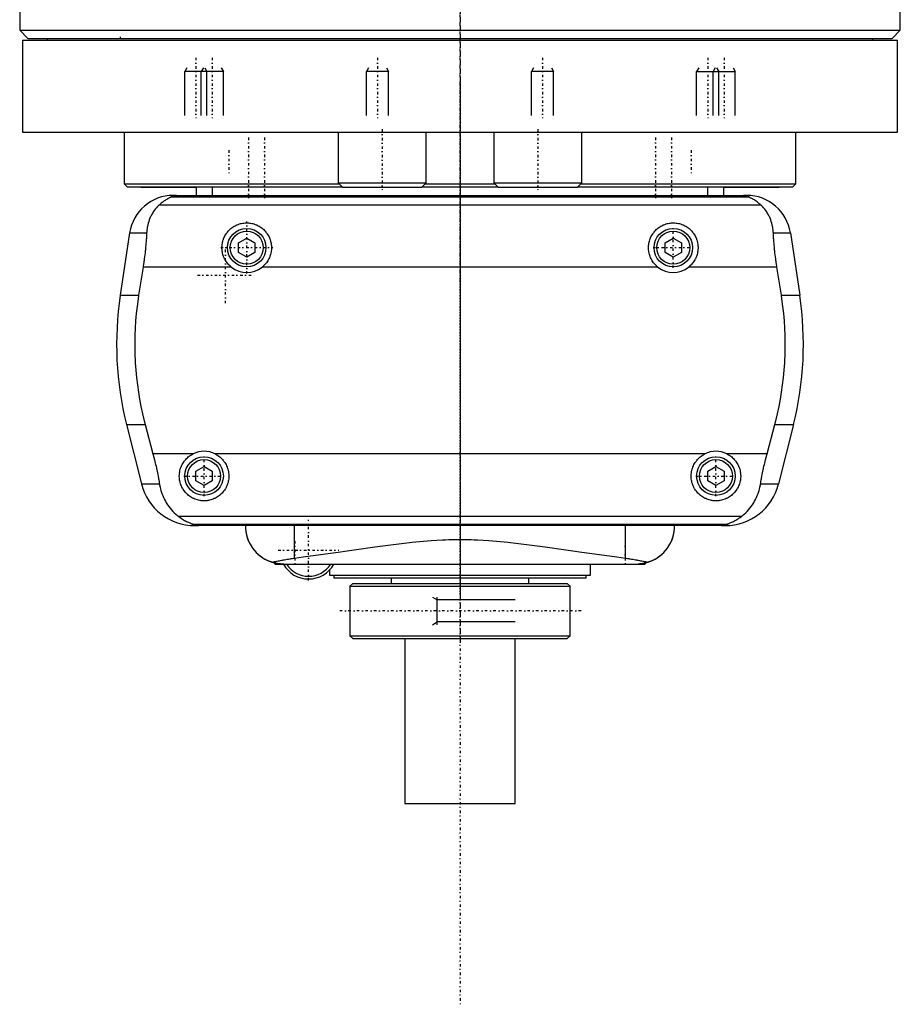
# Model space of a CAD drawing. Extents: x -90 to 90, y -147 to 655.
# Tile 1 of 3: x -80 to 80, y -147 to 32. Entities that reach past the tile are written whole.
import ezdxf

# ---------------------------------------------------------------- set-up
doc = ezdxf.new("R2010")
doc.units = 0
doc.linetypes.add('CENTER', pattern=[1.5, 0.45, -0.5, 0.05, -0.5])
for name, color, linetype in [('AM_0', 7, 'CONTINUOUS'), ('AM_10', 7, 'CONTINUOUS'), ('AM_7', 7, 'CENTER')]:
    doc.layers.add(name, color=color, linetype=linetype)

msp = doc.modelspace()

# ---------------------------------------------------------------- linework, layer by layer
at = {"layer": 'AM_0', "color": 7, "linetype": 'CONTINUOUS'}
for p, q in [((-80, 291.5), (-80, 30)), ((80, 30), (80, 291.5)), ((-80, 30), (-78.5, 28.5)), ((-80, 30), (80, 30)), ((-61.68, 28.5), (-61.68, 28.78)), ((78.5, 28.5), (80, 30)), ((-79.5, 28.2), (-79.5, 11.5)), ((-79.5, 28.2), (79.5, 28.2)), ((-78.5, 28.5), (78.5, 28.5)), ((-75, 28.5), (-75, 28.2)), ((75, 28.2), (75, 28.5)), ((79.5, 11.5), (79.5, 28.2)), ((-79.5, 11.5), (79.5, 11.5)), ((-61, 11.5), (-61, 2.08)), ((-22.16, 11.5), (-22.16, 2.3)), ((-6.16, 2.3), (-6.16, 11.5)), ((6.16, 11.5), (6.16, 2.3)), ((22.16, 2.3), (22.16, 11.5)), ((61, 2.08), (61, 11.5)), ((-61, 2.08), (-60.5, 1.58)), ((-61, 2.08), (-21.94, 2.08)), ((-22.16, 2.3), (-21.36, 1.5)), ((-22.16, 2.3), (-6.16, 2.3)), ((-6.96, 1.5), (-6.16, 2.3)), ((-6.38, 2.08), (6.38, 2.08)), ((6.16, 2.3), (6.96, 1.5)), ((6.16, 2.3), (22.16, 2.3)), ((21.36, 1.5), (22.16, 2.3)), ((21.94, 2.08), (61, 2.08)), ((60.5, 1.58), (61, 2.08)), ((-60.5, 1.58), (-21.44, 1.58)), ((-58, 1.58), (-58, 1.5)), ((-58, 1.5), (-47.95, 1.5)), ((-52.11, 0), (52.11, 0)), ((-47.93, 1.58), (-47.93, 0)), ((-45, 1.58), (-45, 0)), ((-21.36, 1.5), (-6.96, 1.5)), ((-6.88, 1.58), (6.88, 1.58)), ((6.96, 1.5), (21.36, 1.5)), ((21.44, 1.58), (60.5, 1.58)), ((45, 0), (45, 1.58)), ((47.93, 0), (47.93, 1.58)), ((47.95, 1.5), (58, 1.5)), ((58, 1.5), (58, 1.58)), ((-54.6, -1.69), (54.6, -1.69)), ((-52.38, -0.25), (52.38, -0.25)), ((-60.02, -6.81), (-61.72, -18.16)), ((-60.02, -6.81), (-56.93, -6.81)), ((56.93, -6.81), (60.02, -6.81)), ((60.02, -6.81), (61.72, -18.16)), ((-40.25, -8.63), (-38.75, -7.77)), ((-40.25, -10.37), (-40.25, -8.63)), ((-38.75, -7.77), (-37.25, -8.63)), ((-37.25, -8.63), (-37.25, -10.37)), ((37.25, -8.63), (38.75, -7.77)), ((37.25, -10.37), (37.25, -8.63)), ((38.75, -7.77), (40.25, -8.63)), ((40.25, -8.63), (40.25, -10.37)), ((-38.75, -11.23), (-40.25, -10.37)), ((-37.25, -10.37), (-38.75, -11.23)), ((38.75, -11.23), (37.25, -10.37)), ((40.25, -10.37), (38.75, -11.23)), ((-57.58, -13.03), (-58.39, -18.16)), ((-41.54, -13.03), (-57.58, -13.03)), ((35.96, -13.03), (-35.96, -13.03)), ((57.58, -13.03), (41.54, -13.03)), ((58.39, -18.16), (57.58, -13.03)), ((-61.72, -18.16), (-58.39, -18.16)), ((58.39, -18.16), (61.72, -18.16)), ((-60.6, -41.62), (-57.89, -52.43)), ((-60.6, -41.62), (-57.2, -41.62)), ((-57.2, -41.62), (-55.78, -46.97)), ((55.78, -46.97), (57.2, -41.62)), ((57.2, -41.62), (60.6, -41.62)), ((60.6, -41.62), (57.89, -52.43)), ((-48.5, -46.97), (-55.78, -46.97)), ((44.5, -46.97), (-44.5, -46.97)), ((55.78, -46.97), (48.5, -46.97)), ((-48, -50.13), (-46.5, -49.27)), ((-46.5, -49.27), (-45, -50.13)), ((45, -50.13), (46.5, -49.27)), ((46.5, -49.27), (48, -50.13)), ((-48, -51.87), (-48, -50.13)), ((-46.5, -52.73), (-48, -51.87)), ((-45, -51.87), (-46.5, -52.73)), ((-45, -50.13), (-45, -51.87)), ((45, -51.87), (45, -50.13)), ((46.5, -52.73), (45, -51.87)), ((48, -51.87), (46.5, -52.73)), ((48, -50.13), (48, -51.87)), ((-57.89, -52.43), (-54.6, -52.43)), ((54.6, -52.43), (57.89, -52.43)), ((-51.17, -58.31), (51.17, -58.31)), ((-48.57, -59.75), (48.57, -59.75)), ((48.19, -60), (-48.19, -60)), ((-30.04, -65.9), (-30.04, -60)), ((30.04, -65.9), (30.04, -60)), ((-33.85, -66.75), (-33.6, -67)), ((-33.6, -67), (33.6, -67)), ((23.7, -69), (23.7, -67)), ((33.6, -67), (33.85, -66.75)), ((-23.7, -68.07), (-23.7, -69)), ((-23.7, -69), (23.7, -69)), ((-22.9, -69), (-22.9, -69.5)), ((-22.9, -69.5), (22.9, -69.5)), ((-12.5, -69.5), (-12.5, -70.5)), ((12.5, -70.5), (12.5, -69.5)), ((22.9, -69.5), (22.9, -69)), ((-19.5, -70.5), (-20, -71)), ((-20, -71), (-20, -80)), ((-20, -71), (20, -71)), ((-19.5, -70.5), (19.5, -70.5)), ((20, -71), (19.5, -70.5)), ((20, -80), (20, -71)), ((-20, -80), (-19.5, -80.5)), ((-20, -80), (20, -80)), ((-19.5, -80.5), (19.5, -80.5)), ((-10, -80.5), (-10, -110.5)), ((10, -110.5), (10, -80.5)), ((19.5, -80.5), (20, -80)), ((-10, -110.5), (10, -110.5))]:
    msp.add_line(p, q, dxfattribs=at)
for points in [[(-51.49, 0, 0), (-51.5, 0, 0), (-51.51, 0, 0), (-51.52, 0, 0), (-51.52, 0, 0), (-51.53, 0, 0), (-51.53, 0, 0), (-51.54, 0, 0), (-51.55, 0, 0), (-51.56, 0, 0), (-51.57, 0, 0), (-51.57, 0, 0), (-51.58, 0, 0), (-51.59, 0, 0), (-51.6, 0, 0), (-51.6, 0, 0), (-51.61, 0, 0), (-51.62, 0, 0), (-51.63, 0, 0), (-51.63, 0, 0), (-51.64, 0, 0), (-51.65, 0, 0), (-51.65, 0, 0), (-51.66, 0, 0), (-51.67, 0, 0), (-51.67, 0, 0), (-51.68, 0, 0), (-51.68, 0, 0), (-51.69, 0, 0), (-51.7, 0, 0), (-51.7, 0, 0), (-51.71, 0, 0), (-51.72, 0, 0), (-51.72, 0, 0), (-51.73, 0, 0), (-51.73, 0, 0), (-51.74, 0, 0), (-51.75, 0, 0), (-51.76, 0, 0), (-51.76, -0.01, 0), (-51.77, -0.01, 0), (-51.77, -0.01, 0), (-51.78, -0.01, 0), (-51.78, -0.01, 0), (-51.79, -0.01, 0), (-51.8, -0.01, 0), (-51.8, -0.01, 0), (-51.81, -0.01, 0), (-51.81, -0.01, 0), (-51.82, -0.01, 0), (-51.82, -0.01, 0), (-51.84, -0.01, 0), (-51.87, -0.01, 0), (-51.89, -0.01, 0), (-51.91, -0.01, 0), (-51.93, -0.01, 0), (-51.96, -0.02, 0), (-51.99, -0.02, 0), (-52.01, -0.02, 0), (-52.04, -0.02, 0), (-52.05, -0.03, 0), (-52.06, -0.03, 0), (-52.08, -0.03, 0), (-52.1, -0.03, 0), (-52.1, -0.03, 0), (-52.11, -0.03, 0), (-52.13, -0.04, 0), (-52.15, -0.04, 0), (-52.15, -0.04, 0), (-52.16, -0.04, 0), (-52.17, -0.04, 0), (-52.19, -0.04, 0), (-52.23, -0.05, 0), (-52.3, -0.07, 0), (-52.35, -0.08, 0), (-52.39, -0.1, 0), (-52.41, -0.11, 0), (-52.42, -0.12, 0), (-52.43, -0.13, 0), (-52.45, -0.14, 0), (-52.45, -0.16, 0), (-52.45, -0.17, 0), (-52.45, -0.19, 0), (-52.44, -0.2, 0), (-52.44, -0.21, 0), (-52.43, -0.22, 0), (-52.41, -0.23, 0), (-52.39, -0.25, 0), (-52.38, -0.25, 0)], [(52.38, -0.25, 0), (52.39, -0.25, 0), (52.41, -0.23, 0), (52.43, -0.22, 0), (52.44, -0.21, 0), (52.44, -0.2, 0), (52.45, -0.19, 0), (52.45, -0.17, 0), (52.45, -0.16, 0), (52.45, -0.14, 0), (52.43, -0.13, 0), (52.42, -0.12, 0), (52.41, -0.11, 0), (52.39, -0.1, 0), (52.35, -0.08, 0), (52.3, -0.07, 0), (52.23, -0.05, 0), (52.19, -0.04, 0), (52.17, -0.04, 0), (52.16, -0.04, 0), (52.15, -0.04, 0), (52.15, -0.04, 0), (52.13, -0.04, 0), (52.11, -0.03, 0), (52.1, -0.03, 0), (52.1, -0.03, 0), (52.08, -0.03, 0), (52.06, -0.03, 0), (52.05, -0.03, 0), (52.04, -0.02, 0), (52.01, -0.02, 0), (51.99, -0.02, 0), (51.96, -0.02, 0), (51.93, -0.01, 0), (51.91, -0.01, 0), (51.89, -0.01, 0), (51.87, -0.01, 0), (51.84, -0.01, 0), (51.82, -0.01, 0), (51.82, -0.01, 0), (51.81, -0.01, 0), (51.81, -0.01, 0), (51.8, -0.01, 0), (51.8, -0.01, 0), (51.79, -0.01, 0), (51.78, -0.01, 0), (51.78, -0.01, 0), (51.77, -0.01, 0), (51.77, -0.01, 0), (51.76, -0.01, 0), (51.76, 0, 0), (51.75, 0, 0), (51.74, 0, 0), (51.73, 0, 0), (51.73, 0, 0), (51.72, 0, 0), (51.72, 0, 0), (51.71, 0, 0), (51.7, 0, 0), (51.7, 0, 0), (51.69, 0, 0), (51.68, 0, 0), (51.68, 0, 0), (51.67, 0, 0), (51.67, 0, 0), (51.66, 0, 0), (51.65, 0, 0), (51.65, 0, 0), (51.64, 0, 0), (51.63, 0, 0), (51.63, 0, 0), (51.62, 0, 0), (51.61, 0, 0), (51.6, 0, 0), (51.6, 0, 0), (51.59, 0, 0), (51.58, 0, 0), (51.57, 0, 0), (51.57, 0, 0), (51.56, 0, 0), (51.55, 0, 0), (51.54, 0, 0), (51.53, 0, 0), (51.53, 0, 0), (51.52, 0, 0), (51.52, 0, 0), (51.51, 0, 0), (51.5, 0, 0), (51.49, 0, 0)], [(-54.6, -1.69, 0), (-54.72, -1.8, 0), (-54.94, -2.02, 0), (-55.16, -2.25, 0), (-55.26, -2.37, 0), (-55.36, -2.49, 0), (-55.55, -2.74, 0), (-55.73, -3, 0), (-55.9, -3.27, 0), (-56.06, -3.55, 0), (-56.2, -3.83, 0), (-56.27, -3.98, 0), (-56.33, -4.12, 0), (-56.45, -4.42, 0), (-56.55, -4.72, 0), (-56.65, -5.03, 0), (-56.73, -5.34, 0), (-56.8, -5.66, 0), (-56.82, -5.83, 0), (-56.85, -5.99, 0), (-56.89, -6.32, 0), (-56.92, -6.65, 0), (-56.93, -6.81, 0)], [(-52.38, -0.25, 0), (-52.38, -0.25, 0), (-52.38, -0.26, 0), (-52.38, -0.26, 0), (-52.38, -0.26, 0), (-52.38, -0.26, 0), (-52.38, -0.26, 0), (-52.38, -0.27, 0), (-52.38, -0.27, 0), (-52.38, -0.27, 0), (-52.39, -0.27, 0), (-52.39, -0.28, 0), (-52.39, -0.28, 0), (-52.4, -0.28, 0), (-52.41, -0.28, 0), (-52.41, -0.29, 0), (-52.42, -0.29, 0), (-52.43, -0.3, 0), (-52.43, -0.3, 0), (-52.44, -0.3, 0), (-52.45, -0.31, 0), (-52.46, -0.31, 0), (-52.46, -0.31, 0), (-52.47, -0.32, 0), (-52.48, -0.32, 0), (-52.49, -0.33, 0), (-52.5, -0.33, 0), (-52.5, -0.33, 0), (-52.51, -0.34, 0), (-52.53, -0.34, 0), (-52.54, -0.35, 0), (-52.55, -0.35, 0), (-52.57, -0.36, 0), (-52.57, -0.36, 0), (-52.58, -0.37, 0), (-52.6, -0.37, 0), (-52.61, -0.38, 0), (-52.66, -0.4, 0), (-52.76, -0.45, 0), (-52.88, -0.51, 0), (-53, -0.57, 0), (-53.06, -0.6, 0), (-53.13, -0.64, 0), (-53.27, -0.72, 0), (-53.43, -0.81, 0), (-53.59, -0.91, 0), (-53.76, -1.02, 0), (-53.94, -1.15, 0), (-54.03, -1.21, 0), (-54.12, -1.29, 0), (-54.31, -1.44, 0), (-54.5, -1.6, 0), (-54.6, -1.69, 0)], [(54.6, -1.69, 0), (54.51, -1.61, 0), (54.32, -1.45, 0), (54.14, -1.31, 0), (54.06, -1.24, 0), (53.97, -1.17, 0), (53.8, -1.05, 0), (53.63, -0.94, 0), (53.48, -0.84, 0), (53.33, -0.75, 0), (53.18, -0.67, 0), (53.12, -0.63, 0), (53.05, -0.59, 0), (52.93, -0.53, 0), (52.81, -0.48, 0), (52.7, -0.42, 0), (52.64, -0.4, 0), (52.63, -0.39, 0), (52.61, -0.38, 0), (52.6, -0.38, 0), (52.6, -0.37, 0), (52.58, -0.37, 0), (52.57, -0.36, 0), (52.55, -0.35, 0), (52.54, -0.35, 0), (52.52, -0.34, 0), (52.52, -0.34, 0), (52.51, -0.33, 0), (52.5, -0.33, 0), (52.48, -0.32, 0), (52.48, -0.32, 0), (52.47, -0.32, 0), (52.46, -0.31, 0), (52.45, -0.31, 0), (52.44, -0.3, 0), (52.44, -0.3, 0), (52.43, -0.3, 0), (52.42, -0.29, 0), (52.41, -0.29, 0), (52.4, -0.28, 0), (52.4, -0.28, 0), (52.39, -0.28, 0), (52.39, -0.28, 0), (52.39, -0.27, 0), (52.38, -0.27, 0), (52.38, -0.27, 0), (52.38, -0.26, 0), (52.38, -0.26, 0), (52.38, -0.26, 0), (52.38, -0.26, 0), (52.38, -0.26, 0), (52.38, -0.25, 0), (52.38, -0.25, 0)], [(56.93, -6.81, 0), (56.92, -6.65, 0), (56.89, -6.32, 0), (56.85, -5.99, 0), (56.82, -5.83, 0), (56.8, -5.66, 0), (56.73, -5.34, 0), (56.65, -5.03, 0), (56.55, -4.72, 0), (56.45, -4.42, 0), (56.33, -4.12, 0), (56.27, -3.97, 0), (56.2, -3.83, 0), (56.06, -3.55, 0), (55.9, -3.27, 0), (55.73, -3, 0), (55.55, -2.74, 0), (55.36, -2.49, 0), (55.26, -2.37, 0), (55.16, -2.25, 0), (54.94, -2.02, 0), (54.72, -1.8, 0), (54.6, -1.69, 0)], [(-41.54, -13.03, 0), (-41.62, -12.97, 0), (-41.77, -12.83, 0), (-41.92, -12.69, 0), (-41.99, -12.62, 0), (-42.06, -12.55, 0), (-42.2, -12.39, 0), (-42.33, -12.23, 0), (-42.45, -12.06, 0), (-42.57, -11.89, 0), (-42.67, -11.7, 0), (-42.72, -11.61, 0), (-42.77, -11.52, 0), (-42.86, -11.32, 0), (-42.95, -11.13, 0), (-43.02, -10.93, 0), (-43.08, -10.73, 0), (-43.13, -10.52, 0), (-43.15, -10.42, 0), (-43.18, -10.32, 0), (-43.21, -10.11, 0), (-43.23, -9.91, 0), (-43.24, -9.81, 0), (-43.25, -9.71, 0), (-43.25, -9.51, 0), (-43.25, -9.31, 0), (-43.24, -9.21, 0), (-43.23, -9.11, 0), (-43.21, -8.91, 0), (-43.18, -8.7, 0), (-43.14, -8.5, 0), (-43.09, -8.3, 0), (-43.03, -8.1, 0), (-42.99, -8.01, 0), (-42.96, -7.91, 0), (-42.88, -7.72, 0), (-42.8, -7.53, 0), (-42.7, -7.34, 0), (-42.6, -7.17, 0), (-42.49, -6.99, 0), (-42.43, -6.91, 0), (-42.37, -6.83, 0), (-42.25, -6.67, 0), (-42.12, -6.52, 0), (-41.98, -6.37, 0), (-41.84, -6.23, 0), (-41.7, -6.1, 0), (-41.62, -6.03, 0), (-41.54, -5.97, 0), (-41.38, -5.85, 0), (-41.21, -5.73, 0), (-41.03, -5.62, 0), (-40.85, -5.52, 0), (-40.67, -5.43, 0), (-40.57, -5.38, 0), (-40.47, -5.34, 0), (-40.28, -5.27, 0), (-40.08, -5.2, 0), (-39.87, -5.14, 0), (-39.67, -5.1, 0), (-39.46, -5.06, 0), (-39.36, -5.04, 0), (-39.26, -5.03, 0), (-39.05, -5.01, 0), (-38.85, -5, 0), (-38.75, -5, 0), (-38.65, -5, 0), (-38.45, -5.01, 0), (-38.24, -5.03, 0), (-38.14, -5.04, 0), (-38.04, -5.06, 0), (-37.83, -5.1, 0), (-37.63, -5.14, 0), (-37.42, -5.2, 0), (-37.22, -5.27, 0), (-37.03, -5.34, 0), (-36.93, -5.38, 0), (-36.83, -5.43, 0), (-36.65, -5.52, 0), (-36.47, -5.62, 0), (-36.29, -5.73, 0), (-36.12, -5.85, 0), (-35.96, -5.97, 0), (-35.88, -6.03, 0), (-35.8, -6.1, 0), (-35.66, -6.23, 0), (-35.52, -6.37, 0), (-35.38, -6.52, 0), (-35.25, -6.67, 0), (-35.13, -6.83, 0), (-35.07, -6.91, 0), (-35.01, -6.99, 0), (-34.9, -7.17, 0), (-34.8, -7.34, 0), (-34.7, -7.53, 0), (-34.62, -7.72, 0), (-34.54, -7.91, 0), (-34.51, -8.01, 0), (-34.47, -8.1, 0), (-34.41, -8.3, 0), (-34.36, -8.5, 0), (-34.32, -8.7, 0), (-34.29, -8.91, 0), (-34.27, -9.11, 0), (-34.26, -9.21, 0), (-34.25, -9.31, 0), (-34.25, -9.51, 0), (-34.25, -9.71, 0), (-34.26, -9.81, 0), (-34.27, -9.91, 0), (-34.29, -10.11, 0), (-34.32, -10.32, 0), (-34.35, -10.42, 0), (-34.37, -10.52, 0), (-34.42, -10.73, 0), (-34.48, -10.93, 0), (-34.55, -11.13, 0), (-34.64, -11.32, 0), (-34.73, -11.52, 0), (-34.78, -11.61, 0), (-34.83, -11.7, 0), (-34.93, -11.89, 0), (-35.05, -12.06, 0), (-35.17, -12.23, 0), (-35.3, -12.39, 0), (-35.44, -12.55, 0), (-35.51, -12.62, 0), (-35.58, -12.69, 0), (-35.73, -12.83, 0), (-35.88, -12.97, 0), (-35.96, -13.03, 0)], [(35.96, -13.03, 0), (35.88, -12.97, 0), (35.73, -12.83, 0), (35.58, -12.69, 0), (35.51, -12.62, 0), (35.44, -12.55, 0), (35.3, -12.39, 0), (35.17, -12.23, 0), (35.05, -12.06, 0), (34.93, -11.89, 0), (34.83, -11.7, 0), (34.78, -11.61, 0), (34.73, -11.52, 0), (34.64, -11.32, 0), (34.55, -11.13, 0), (34.48, -10.93, 0), (34.42, -10.73, 0), (34.37, -10.52, 0), (34.35, -10.42, 0), (34.32, -10.32, 0), (34.29, -10.11, 0), (34.27, -9.91, 0), (34.26, -9.81, 0), (34.25, -9.71, 0), (34.25, -9.51, 0), (34.25, -9.31, 0), (34.26, -9.21, 0), (34.27, -9.11, 0), (34.29, -8.91, 0), (34.32, -8.7, 0), (34.36, -8.5, 0), (34.41, -8.3, 0), (34.47, -8.1, 0), (34.51, -8.01, 0), (34.54, -7.91, 0), (34.62, -7.72, 0), (34.7, -7.53, 0), (34.8, -7.34, 0), (34.9, -7.17, 0), (35.01, -6.99, 0), (35.07, -6.91, 0), (35.13, -6.83, 0), (35.25, -6.67, 0), (35.38, -6.52, 0), (35.52, -6.37, 0), (35.66, -6.23, 0), (35.8, -6.1, 0), (35.88, -6.03, 0), (35.96, -5.97, 0), (36.12, -5.85, 0), (36.29, -5.73, 0), (36.47, -5.62, 0), (36.65, -5.52, 0), (36.83, -5.43, 0), (36.93, -5.38, 0), (37.03, -5.34, 0), (37.22, -5.27, 0), (37.42, -5.2, 0), (37.63, -5.14, 0), (37.83, -5.1, 0), (38.04, -5.06, 0), (38.14, -5.04, 0), (38.24, -5.03, 0), (38.45, -5.01, 0), (38.65, -5, 0), (38.75, -5, 0), (38.85, -5, 0), (39.05, -5.01, 0), (39.26, -5.03, 0), (39.36, -5.04, 0), (39.46, -5.06, 0), (39.67, -5.1, 0), (39.87, -5.14, 0), (40.08, -5.2, 0), (40.28, -5.27, 0), (40.47, -5.34, 0), (40.57, -5.38, 0), (40.67, -5.43, 0), (40.85, -5.52, 0), (41.03, -5.62, 0), (41.21, -5.73, 0), (41.38, -5.85, 0), (41.54, -5.97, 0), (41.62, -6.03, 0), (41.7, -6.1, 0), (41.84, -6.23, 0), (41.98, -6.37, 0), (42.12, -6.52, 0), (42.25, -6.67, 0), (42.37, -6.83, 0), (42.43, -6.91, 0), (42.49, -6.99, 0), (42.6, -7.17, 0), (42.7, -7.34, 0), (42.8, -7.53, 0), (42.88, -7.72, 0), (42.96, -7.91, 0), (42.99, -8.01, 0), (43.03, -8.1, 0), (43.09, -8.3, 0), (43.14, -8.5, 0), (43.18, -8.7, 0), (43.21, -8.91, 0), (43.23, -9.11, 0), (43.24, -9.21, 0), (43.25, -9.31, 0), (43.25, -9.51, 0), (43.25, -9.71, 0), (43.24, -9.81, 0), (43.23, -9.91, 0), (43.21, -10.11, 0), (43.18, -10.32, 0), (43.15, -10.42, 0), (43.13, -10.52, 0), (43.08, -10.73, 0), (43.02, -10.93, 0), (42.95, -11.13, 0), (42.86, -11.32, 0), (42.77, -11.52, 0), (42.72, -11.61, 0), (42.67, -11.7, 0), (42.57, -11.89, 0), (42.45, -12.06, 0), (42.33, -12.23, 0), (42.2, -12.39, 0), (42.06, -12.55, 0), (41.99, -12.62, 0), (41.92, -12.69, 0), (41.77, -12.83, 0), (41.62, -12.97, 0), (41.54, -13.03, 0)], [(-56.93, -6.81, 0), (-56.94, -6.99, 0), (-56.96, -7.33, 0), (-56.98, -7.68, 0), (-56.99, -7.85, 0), (-57, -8.03, 0), (-57.03, -8.37, 0), (-57.06, -8.72, 0), (-57.09, -9.07, 0), (-57.12, -9.42, 0), (-57.15, -9.77, 0), (-57.17, -9.94, 0), (-57.19, -10.12, 0), (-57.23, -10.46, 0), (-57.27, -10.81, 0), (-57.31, -11.15, 0), (-57.36, -11.5, 0), (-57.4, -11.84, 0), (-57.43, -12.01, 0), (-57.45, -12.18, 0), (-57.5, -12.52, 0), (-57.55, -12.86, 0), (-57.58, -13.03, 0)], [(57.58, -13.03, 0), (57.55, -12.86, 0), (57.5, -12.52, 0), (57.45, -12.18, 0), (57.43, -12.01, 0), (57.4, -11.84, 0), (57.36, -11.5, 0), (57.31, -11.15, 0), (57.27, -10.81, 0), (57.23, -10.46, 0), (57.19, -10.12, 0), (57.17, -9.94, 0), (57.15, -9.77, 0), (57.12, -9.42, 0), (57.09, -9.07, 0), (57.06, -8.72, 0), (57.03, -8.37, 0), (57, -8.03, 0), (56.99, -7.85, 0), (56.98, -7.68, 0), (56.96, -7.33, 0), (56.94, -6.99, 0), (56.93, -6.81, 0)], [(-58.39, -18.16, 0), (-58.5, -18.82, 0), (-58.67, -20.16, 0), (-58.82, -21.48, 0), (-58.88, -22.14, 0), (-58.94, -22.8, 0), (-59.02, -24.1, 0), (-59.07, -25.38, 0), (-59.09, -26.64, 0), (-59.09, -27.88, 0), (-59.06, -29.15, 0), (-59.03, -29.79, 0), (-58.99, -30.44, 0), (-58.9, -31.75, 0), (-58.78, -33.07, 0), (-58.62, -34.4, 0), (-58.43, -35.73, 0), (-58.21, -37.05, 0), (-58.09, -37.72, 0), (-57.96, -38.38, 0), (-57.68, -39.69, 0), (-57.37, -40.98, 0), (-57.2, -41.62, 0)], [(57.2, -41.62, 0), (57.37, -40.98, 0), (57.68, -39.69, 0), (57.96, -38.38, 0), (58.09, -37.72, 0), (58.21, -37.05, 0), (58.43, -35.73, 0), (58.62, -34.4, 0), (58.78, -33.07, 0), (58.9, -31.75, 0), (58.99, -30.44, 0), (59.03, -29.79, 0), (59.06, -29.15, 0), (59.09, -27.88, 0), (59.09, -26.64, 0), (59.07, -25.38, 0), (59.02, -24.1, 0), (58.94, -22.8, 0), (58.88, -22.14, 0), (58.82, -21.48, 0), (58.67, -20.16, 0), (58.5, -18.82, 0), (58.39, -18.16, 0)], [(-55.78, -46.97, 0), (-55.74, -47.12, 0), (-55.66, -47.42, 0), (-55.58, -47.73, 0), (-55.55, -47.88, 0), (-55.51, -48.03, 0), (-55.44, -48.33, 0), (-55.37, -48.63, 0), (-55.3, -48.92, 0), (-55.23, -49.22, 0), (-55.16, -49.52, 0), (-55.13, -49.68, 0), (-55.1, -49.83, 0), (-55.03, -50.13, 0), (-54.97, -50.44, 0), (-54.91, -50.74, 0), (-54.85, -51.05, 0), (-54.79, -51.35, 0), (-54.76, -51.51, 0), (-54.73, -51.66, 0), (-54.68, -51.97, 0), (-54.63, -52.27, 0), (-54.6, -52.43, 0)], [(-44.5, -46.97, 0), (-44.4, -47.02, 0), (-44.2, -47.13, 0), (-44, -47.26, 0), (-43.91, -47.32, 0), (-43.82, -47.39, 0), (-43.64, -47.53, 0), (-43.47, -47.67, 0), (-43.31, -47.82, 0), (-43.16, -47.98, 0), (-43.02, -48.15, 0), (-42.95, -48.24, 0), (-42.88, -48.33, 0), (-42.75, -48.52, 0), (-42.63, -48.71, 0), (-42.51, -48.91, 0), (-42.41, -49.12, 0), (-42.32, -49.33, 0), (-42.28, -49.44, 0), (-42.24, -49.55, 0), (-42.17, -49.76, 0), (-42.12, -49.99, 0), (-42.09, -50.1, 0), (-42.07, -50.21, 0), (-42.04, -50.43, 0), (-42.01, -50.65, 0), (-42.01, -50.76, 0), (-42, -50.87, 0), (-42, -51.08, 0), (-42.01, -51.3, 0), (-42.03, -51.51, 0), (-42.06, -51.73, 0), (-42.1, -51.95, 0), (-42.13, -52.06, 0), (-42.15, -52.17, 0), (-42.22, -52.38, 0), (-42.29, -52.59, 0), (-42.38, -52.8, 0), (-42.47, -53, 0), (-42.57, -53.2, 0), (-42.63, -53.29, 0), (-42.69, -53.39, 0), (-42.81, -53.57, 0), (-42.94, -53.75, 0), (-43.07, -53.92, 0), (-43.22, -54.08, 0), (-43.37, -54.23, 0), (-43.44, -54.3, 0), (-43.52, -54.37, 0), (-43.69, -54.51, 0), (-43.86, -54.65, 0), (-44.05, -54.77, 0), (-44.24, -54.89, 0), (-44.43, -55, 0), (-44.54, -55.05, 0), (-44.64, -55.1, 0), (-44.85, -55.19, 0), (-45.06, -55.26, 0), (-45.28, -55.33, 0), (-45.5, -55.39, 0), (-45.72, -55.43, 0), (-45.84, -55.45, 0), (-45.95, -55.47, 0), (-46.17, -55.49, 0), (-46.39, -55.5, 0), (-46.5, -55.5, 0), (-46.61, -55.5, 0), (-46.83, -55.49, 0), (-47.05, -55.47, 0), (-47.16, -55.45, 0), (-47.28, -55.43, 0), (-47.5, -55.39, 0), (-47.72, -55.33, 0), (-47.94, -55.26, 0), (-48.15, -55.19, 0), (-48.36, -55.1, 0), (-48.46, -55.05, 0), (-48.57, -55, 0), (-48.76, -54.89, 0), (-48.95, -54.77, 0), (-49.14, -54.65, 0), (-49.31, -54.51, 0), (-49.48, -54.37, 0), (-49.56, -54.3, 0), (-49.63, -54.23, 0), (-49.78, -54.08, 0), (-49.93, -53.92, 0), (-50.06, -53.75, 0), (-50.19, -53.57, 0), (-50.31, -53.39, 0), (-50.37, -53.29, 0), (-50.43, -53.2, 0), (-50.53, -53, 0), (-50.62, -52.8, 0), (-50.71, -52.59, 0), (-50.78, -52.38, 0), (-50.85, -52.17, 0), (-50.87, -52.06, 0), (-50.9, -51.95, 0), (-50.94, -51.73, 0), (-50.97, -51.51, 0), (-50.99, -51.3, 0), (-51, -51.08, 0), (-51, -50.87, 0), (-50.99, -50.76, 0), (-50.99, -50.65, 0), (-50.96, -50.43, 0), (-50.93, -50.21, 0), (-50.91, -50.1, 0), (-50.88, -49.99, 0), (-50.83, -49.76, 0), (-50.76, -49.55, 0), (-50.72, -49.44, 0), (-50.68, -49.33, 0), (-50.59, -49.12, 0), (-50.49, -48.91, 0), (-50.37, -48.71, 0), (-50.25, -48.52, 0), (-50.12, -48.33, 0), (-50.05, -48.24, 0), (-49.98, -48.15, 0), (-49.84, -47.98, 0), (-49.69, -47.82, 0), (-49.53, -47.67, 0), (-49.36, -47.53, 0), (-49.18, -47.39, 0), (-49.09, -47.32, 0), (-49, -47.26, 0), (-48.8, -47.13, 0), (-48.6, -47.02, 0), (-48.5, -46.97, 0)], [(48.5, -46.97, 0), (48.6, -47.02, 0), (48.8, -47.13, 0), (49, -47.26, 0), (49.09, -47.32, 0), (49.18, -47.39, 0), (49.36, -47.53, 0), (49.53, -47.67, 0), (49.69, -47.82, 0), (49.84, -47.98, 0), (49.98, -48.15, 0), (50.05, -48.24, 0), (50.12, -48.33, 0), (50.25, -48.52, 0), (50.37, -48.71, 0), (50.49, -48.91, 0), (50.59, -49.12, 0), (50.68, -49.33, 0), (50.72, -49.44, 0), (50.76, -49.55, 0), (50.83, -49.76, 0), (50.88, -49.99, 0), (50.91, -50.1, 0), (50.93, -50.21, 0), (50.96, -50.43, 0), (50.99, -50.65, 0), (50.99, -50.76, 0), (51, -50.87, 0), (51, -51.08, 0), (50.99, -51.3, 0), (50.97, -51.51, 0), (50.94, -51.73, 0), (50.9, -51.95, 0), (50.87, -52.06, 0), (50.85, -52.17, 0), (50.78, -52.38, 0), (50.71, -52.59, 0), (50.62, -52.8, 0), (50.53, -53, 0), (50.43, -53.2, 0), (50.37, -53.29, 0), (50.31, -53.39, 0), (50.19, -53.57, 0), (50.06, -53.75, 0), (49.93, -53.92, 0), (49.78, -54.08, 0), (49.63, -54.23, 0), (49.56, -54.3, 0), (49.48, -54.37, 0), (49.31, -54.51, 0), (49.14, -54.65, 0), (48.95, -54.77, 0), (48.76, -54.89, 0), (48.57, -55, 0), (48.46, -55.05, 0), (48.36, -55.1, 0), (48.15, -55.19, 0), (47.94, -55.26, 0), (47.72, -55.33, 0), (47.5, -55.39, 0), (47.28, -55.43, 0), (47.16, -55.45, 0), (47.05, -55.47, 0), (46.83, -55.49, 0), (46.61, -55.5, 0), (46.5, -55.5, 0), (46.39, -55.5, 0), (46.17, -55.49, 0), (45.95, -55.47, 0), (45.84, -55.45, 0), (45.72, -55.43, 0), (45.5, -55.39, 0), (45.28, -55.33, 0), (45.06, -55.26, 0), (44.85, -55.19, 0), (44.64, -55.1, 0), (44.54, -55.05, 0), (44.43, -55, 0), (44.24, -54.89, 0), (44.05, -54.77, 0), (43.86, -54.65, 0), (43.69, -54.51, 0), (43.52, -54.37, 0), (43.44, -54.3, 0), (43.37, -54.23, 0), (43.22, -54.08, 0), (43.07, -53.92, 0), (42.94, -53.75, 0), (42.81, -53.57, 0), (42.69, -53.39, 0), (42.63, -53.29, 0), (42.57, -53.2, 0), (42.47, -53, 0), (42.38, -52.8, 0), (42.29, -52.59, 0), (42.22, -52.38, 0), (42.15, -52.17, 0), (42.13, -52.06, 0), (42.1, -51.95, 0), (42.06, -51.73, 0), (42.03, -51.51, 0), (42.01, -51.3, 0), (42, -51.08, 0), (42, -50.87, 0), (42.01, -50.76, 0), (42.01, -50.65, 0), (42.04, -50.43, 0), (42.07, -50.21, 0), (42.09, -50.1, 0), (42.12, -49.99, 0), (42.17, -49.76, 0), (42.24, -49.55, 0), (42.28, -49.44, 0), (42.32, -49.33, 0), (42.41, -49.12, 0), (42.51, -48.91, 0), (42.63, -48.71, 0), (42.75, -48.52, 0), (42.88, -48.33, 0), (42.95, -48.24, 0), (43.02, -48.15, 0), (43.16, -47.98, 0), (43.31, -47.82, 0), (43.47, -47.67, 0), (43.64, -47.53, 0), (43.82, -47.39, 0), (43.91, -47.32, 0), (44, -47.26, 0), (44.2, -47.13, 0), (44.4, -47.02, 0), (44.5, -46.97, 0)], [(54.6, -52.43, 0), (54.63, -52.27, 0), (54.68, -51.97, 0), (54.73, -51.66, 0), (54.76, -51.51, 0), (54.79, -51.35, 0), (54.85, -51.05, 0), (54.91, -50.74, 0), (54.97, -50.44, 0), (55.03, -50.13, 0), (55.1, -49.83, 0), (55.13, -49.68, 0), (55.16, -49.52, 0), (55.23, -49.22, 0), (55.3, -48.92, 0), (55.37, -48.63, 0), (55.44, -48.33, 0), (55.51, -48.03, 0), (55.55, -47.88, 0), (55.58, -47.73, 0), (55.66, -47.42, 0), (55.74, -47.12, 0), (55.78, -46.97, 0)], [(-54.6, -52.43, 0), (-54.57, -52.62, 0), (-54.49, -53.02, 0), (-54.39, -53.4, 0), (-54.34, -53.6, 0), (-54.28, -53.78, 0), (-54.16, -54.16, 0), (-54.02, -54.53, 0), (-53.87, -54.89, 0), (-53.71, -55.24, 0), (-53.53, -55.58, 0), (-53.43, -55.75, 0), (-53.34, -55.91, 0), (-53.13, -56.24, 0), (-52.91, -56.55, 0), (-52.68, -56.85, 0), (-52.44, -57.14, 0), (-52.18, -57.42, 0), (-52.04, -57.56, 0), (-51.91, -57.69, 0), (-51.62, -57.95, 0), (-51.33, -58.19, 0), (-51.17, -58.31, 0)], [(51.17, -58.31, 0), (51.33, -58.19, 0), (51.62, -57.95, 0), (51.91, -57.69, 0), (52.04, -57.56, 0), (52.18, -57.42, 0), (52.44, -57.14, 0), (52.68, -56.85, 0), (52.91, -56.55, 0), (53.13, -56.24, 0), (53.34, -55.91, 0), (53.44, -55.75, 0), (53.53, -55.58, 0), (53.71, -55.24, 0), (53.87, -54.88, 0), (54.02, -54.53, 0), (54.16, -54.16, 0), (54.28, -53.78, 0), (54.34, -53.6, 0), (54.39, -53.4, 0), (54.49, -53.02, 0), (54.57, -52.62, 0), (54.6, -52.43, 0)], [(-51.17, -58.31, 0), (-51.06, -58.39, 0), (-50.84, -58.55, 0), (-50.63, -58.69, 0), (-50.53, -58.76, 0), (-50.43, -58.83, 0), (-50.23, -58.95, 0), (-50.04, -59.06, 0), (-49.85, -59.16, 0), (-49.68, -59.25, 0), (-49.52, -59.33, 0), (-49.44, -59.37, 0), (-49.36, -59.4, 0), (-49.22, -59.46, 0), (-49.09, -59.52, 0), (-48.96, -59.57, 0), (-48.89, -59.6, 0), (-48.88, -59.61, 0), (-48.86, -59.61, 0), (-48.85, -59.62, 0), (-48.84, -59.62, 0), (-48.82, -59.63, 0), (-48.8, -59.64, 0), (-48.78, -59.64, 0), (-48.77, -59.65, 0), (-48.75, -59.66, 0), (-48.74, -59.66, 0), (-48.73, -59.66, 0), (-48.72, -59.67, 0), (-48.7, -59.67, 0), (-48.7, -59.68, 0), (-48.69, -59.68, 0), (-48.68, -59.69, 0), (-48.66, -59.69, 0), (-48.66, -59.69, 0), (-48.65, -59.7, 0), (-48.64, -59.7, 0), (-48.63, -59.71, 0), (-48.62, -59.71, 0), (-48.61, -59.71, 0), (-48.6, -59.72, 0), (-48.59, -59.72, 0), (-48.59, -59.72, 0), (-48.58, -59.73, 0), (-48.58, -59.73, 0), (-48.57, -59.73, 0), (-48.57, -59.74, 0), (-48.57, -59.74, 0), (-48.57, -59.74, 0), (-48.57, -59.74, 0), (-48.57, -59.74, 0), (-48.57, -59.75, 0), (-48.57, -59.75, 0)], [(48.57, -59.75, 0), (48.57, -59.75, 0), (48.57, -59.74, 0), (48.57, -59.74, 0), (48.57, -59.74, 0), (48.57, -59.74, 0), (48.57, -59.74, 0), (48.57, -59.73, 0), (48.58, -59.73, 0), (48.58, -59.73, 0), (48.59, -59.72, 0), (48.59, -59.72, 0), (48.6, -59.72, 0), (48.61, -59.71, 0), (48.62, -59.71, 0), (48.63, -59.71, 0), (48.64, -59.7, 0), (48.65, -59.7, 0), (48.66, -59.69, 0), (48.66, -59.69, 0), (48.68, -59.68, 0), (48.69, -59.68, 0), (48.7, -59.68, 0), (48.71, -59.67, 0), (48.72, -59.67, 0), (48.74, -59.66, 0), (48.74, -59.66, 0), (48.75, -59.65, 0), (48.77, -59.65, 0), (48.79, -59.64, 0), (48.8, -59.63, 0), (48.82, -59.63, 0), (48.84, -59.62, 0), (48.85, -59.62, 0), (48.86, -59.61, 0), (48.88, -59.6, 0), (48.9, -59.6, 0), (48.97, -59.57, 0), (49.1, -59.52, 0), (49.23, -59.46, 0), (49.38, -59.39, 0), (49.46, -59.36, 0), (49.54, -59.32, 0), (49.71, -59.23, 0), (49.9, -59.14, 0), (50.09, -59.03, 0), (50.28, -58.92, 0), (50.48, -58.79, 0), (50.58, -58.73, 0), (50.68, -58.66, 0), (50.88, -58.53, 0), (51.07, -58.38, 0), (51.17, -58.31, 0)], [(-48.57, -59.75, 0), (-48.58, -59.75, 0), (-48.6, -59.77, 0), (-48.62, -59.78, 0), (-48.62, -59.79, 0), (-48.63, -59.8, 0), (-48.63, -59.81, 0), (-48.63, -59.83, 0), (-48.63, -59.84, 0), (-48.62, -59.86, 0), (-48.6, -59.87, 0), (-48.58, -59.88, 0), (-48.57, -59.89, 0), (-48.54, -59.9, 0), (-48.49, -59.92, 0), (-48.43, -59.93, 0), (-48.35, -59.95, 0), (-48.3, -59.96, 0), (-48.28, -59.96, 0), (-48.27, -59.96, 0), (-48.26, -59.96, 0), (-48.25, -59.96, 0), (-48.23, -59.97, 0), (-48.21, -59.97, 0), (-48.2, -59.97, 0), (-48.19, -59.97, 0), (-48.16, -59.97, 0), (-48.14, -59.98, 0), (-48.13, -59.98, 0), (-48.11, -59.98, 0), (-48.09, -59.98, 0), (-48.06, -59.98, 0), (-48.03, -59.98, 0), (-48, -59.99, 0), (-47.97, -59.99, 0), (-47.95, -59.99, 0), (-47.93, -59.99, 0), (-47.91, -59.99, 0), (-47.9, -59.99, 0), (-47.9, -59.99, 0), (-47.89, -59.99, 0), (-47.89, -59.99, 0), (-47.88, -59.99, 0), (-47.88, -59.99, 0), (-47.87, -59.99, 0), (-47.86, -59.99, 0), (-47.86, -59.99, 0), (-47.85, -59.99, 0), (-47.85, -59.99, 0), (-47.84, -59.99, 0), (-47.83, -59.99, 0), (-47.83, -59.99, 0), (-47.82, -60, 0), (-47.81, -60, 0), (-47.81, -60, 0), (-47.81, -60, 0), (-47.8, -60, 0), (-47.79, -60, 0), (-47.78, -60, 0), (-47.78, -60, 0), (-47.77, -60, 0), (-47.76, -60, 0), (-47.76, -60, 0), (-47.75, -60, 0), (-47.74, -60, 0), (-47.73, -60, 0), (-47.73, -60, 0), (-47.72, -60, 0), (-47.71, -60, 0), (-47.71, -60, 0), (-47.7, -60, 0), (-47.69, -60, 0), (-47.69, -60, 0), (-47.68, -60, 0), (-47.67, -60, 0), (-47.67, -60, 0), (-47.66, -60, 0), (-47.66, -60, 0), (-47.65, -60, 0), (-47.64, -60, 0), (-47.63, -60, 0), (-47.62, -60, 0), (-47.61, -60, 0), (-47.61, -60, 0), (-47.6, -60, 0), (-47.59, -60, 0), (-47.58, -60, 0), (-47.57, -60, 0), (-47.57, -60, 0), (-47.56, -60, 0), (-47.55, -60, 0), (-47.55, -60, 0), (-47.54, -60, 0), (-47.53, -60, 0), (-47.52, -60, 0)], [(-39, -60, 0), (-39, -60.21, 0), (-38.97, -60.64, 0), (-38.92, -61.08, 0), (-38.88, -61.3, 0), (-38.83, -61.52, 0), (-38.72, -61.96, 0), (-38.58, -62.4, 0), (-38.4, -62.83, 0), (-38.2, -63.25, 0), (-37.96, -63.67, 0), (-37.83, -63.87, 0), (-37.7, -64.07, 0), (-37.4, -64.46, 0), (-37.07, -64.83, 0), (-36.71, -65.18, 0), (-36.32, -65.51, 0), (-35.91, -65.81, 0), (-35.69, -65.95, 0), (-35.46, -66.08, 0), (-34.99, -66.33, 0), (-34.48, -66.55, 0), (-34.2, -66.65, 0)], [(-39, -60, 0), (-39, -60.18, 0), (-38.98, -60.56, 0), (-38.94, -60.93, 0), (-38.91, -61.12, 0), (-38.88, -61.31, 0), (-38.79, -61.69, 0), (-38.69, -62.07, 0), (-38.56, -62.45, 0), (-38.41, -62.82, 0), (-38.23, -63.19, 0), (-38.14, -63.37, 0), (-38.03, -63.55, 0), (-37.81, -63.9, 0), (-37.57, -64.24, 0), (-37.3, -64.57, 0), (-37.01, -64.89, 0), (-36.7, -65.19, 0), (-36.53, -65.33, 0), (-36.36, -65.47, 0), (-36.01, -65.74, 0), (-35.63, -65.98, 0), (-35.44, -66.1, 0)], [(34.2, -66.65, 0), (34.48, -66.55, 0), (34.99, -66.33, 0), (35.46, -66.08, 0), (35.69, -65.95, 0), (35.91, -65.81, 0), (36.32, -65.51, 0), (36.71, -65.18, 0), (37.07, -64.83, 0), (37.4, -64.46, 0), (37.7, -64.07, 0), (37.83, -63.87, 0), (37.96, -63.67, 0), (38.2, -63.25, 0), (38.4, -62.83, 0), (38.58, -62.4, 0), (38.72, -61.96, 0), (38.83, -61.52, 0), (38.88, -61.3, 0), (38.92, -61.08, 0), (38.97, -60.64, 0), (39, -60.21, 0), (39, -60, 0)], [(35.44, -66.1, 0), (35.63, -65.98, 0), (36.01, -65.74, 0), (36.36, -65.47, 0), (36.53, -65.33, 0), (36.7, -65.19, 0), (37.01, -64.89, 0), (37.3, -64.57, 0), (37.57, -64.24, 0), (37.81, -63.9, 0), (38.03, -63.55, 0), (38.14, -63.37, 0), (38.23, -63.19, 0), (38.41, -62.82, 0), (38.56, -62.45, 0), (38.69, -62.07, 0), (38.79, -61.69, 0), (38.88, -61.31, 0), (38.91, -61.12, 0), (38.94, -60.93, 0), (38.98, -60.56, 0), (39, -60.18, 0), (39, -60, 0)], [(47.52, -60, 0), (47.53, -60, 0), (47.54, -60, 0), (47.55, -60, 0), (47.55, -60, 0), (47.56, -60, 0), (47.57, -60, 0), (47.57, -60, 0), (47.58, -60, 0), (47.59, -60, 0), (47.6, -60, 0), (47.61, -60, 0), (47.61, -60, 0), (47.62, -60, 0), (47.63, -60, 0), (47.64, -60, 0), (47.65, -60, 0), (47.66, -60, 0), (47.66, -60, 0), (47.67, -60, 0), (47.67, -60, 0), (47.68, -60, 0), (47.69, -60, 0), (47.69, -60, 0), (47.7, -60, 0), (47.71, -60, 0), (47.71, -60, 0), (47.72, -60, 0), (47.73, -60, 0), (47.73, -60, 0), (47.74, -60, 0), (47.75, -60, 0), (47.76, -60, 0), (47.76, -60, 0), (47.77, -60, 0), (47.78, -60, 0), (47.78, -60, 0), (47.79, -60, 0), (47.8, -60, 0), (47.81, -60, 0), (47.81, -60, 0), (47.81, -60, 0), (47.82, -60, 0), (47.83, -59.99, 0), (47.83, -59.99, 0), (47.84, -59.99, 0), (47.85, -59.99, 0), (47.85, -59.99, 0), (47.86, -59.99, 0), (47.86, -59.99, 0), (47.87, -59.99, 0), (47.89, -59.99, 0), (47.93, -59.99, 0), (47.95, -59.99, 0), (47.97, -59.99, 0), (48, -59.99, 0), (48.03, -59.98, 0), (48.06, -59.98, 0), (48.09, -59.98, 0), (48.11, -59.98, 0), (48.13, -59.98, 0), (48.14, -59.98, 0), (48.16, -59.97, 0), (48.19, -59.97, 0), (48.2, -59.97, 0), (48.21, -59.97, 0), (48.23, -59.97, 0), (48.25, -59.96, 0), (48.26, -59.96, 0), (48.27, -59.96, 0), (48.28, -59.96, 0), (48.3, -59.96, 0), (48.35, -59.95, 0), (48.43, -59.93, 0), (48.49, -59.92, 0), (48.54, -59.9, 0), (48.57, -59.89, 0), (48.58, -59.88, 0), (48.6, -59.87, 0), (48.62, -59.86, 0), (48.63, -59.84, 0), (48.63, -59.83, 0), (48.63, -59.81, 0), (48.63, -59.8, 0), (48.62, -59.79, 0), (48.62, -59.78, 0), (48.6, -59.77, 0), (48.58, -59.75, 0), (48.57, -59.75, 0)], [(-30.04, -65.9, 0), (-28.5, -65.7, 0), (-25.34, -65.27, 0), (-22.12, -64.81, 0), (-20.48, -64.58, 0), (-18.83, -64.34, 0), (-15.49, -63.86, 0), (-12.11, -63.41, 0), (-8.69, -63.02, 0), (-5.23, -62.71, 0), (-3.2, -62.59, 0), (-2.63, -62.56, 0), (-2.05, -62.54, 0), (-1.76, -62.54, 0), (-1.47, -62.53, 0), (-0.89, -62.52, 0), (-0.31, -62.51, 0), (-0.02, -62.51, 0), (0.27, -62.51, 0), (0.86, -62.52, 0), (1.44, -62.53, 0), (1.73, -62.53, 0), (2.02, -62.54, 0), (2.6, -62.56, 0), (3.18, -62.59, 0), (5.21, -62.71, 0), (8.67, -63.01, 0), (12.1, -63.41, 0), (15.49, -63.86, 0), (18.83, -64.34, 0), (20.48, -64.58, 0), (22.12, -64.81, 0), (25.35, -65.27, 0), (28.5, -65.7, 0), (30.04, -65.9, 0)], [(-34.3, -66.61, 0), (-34.49, -66.54, 0), (-34.88, -66.38, 0), (-35.25, -66.2, 0), (-35.44, -66.1, 0)], [(-34.2, -66.65, 0), (-34.1, -66.63, 0), (-33.89, -66.59, 0), (-33.68, -66.54, 0), (-33.58, -66.52, 0), (-33.47, -66.5, 0), (-33.26, -66.46, 0), (-33.04, -66.41, 0), (-32.82, -66.37, 0), (-32.59, -66.32, 0), (-32.36, -66.28, 0), (-32.25, -66.26, 0), (-32.13, -66.24, 0), (-31.9, -66.19, 0), (-31.66, -66.15, 0), (-31.42, -66.11, 0), (-31.17, -66.07, 0), (-30.93, -66.03, 0), (-30.8, -66.01, 0), (-30.68, -65.99, 0), (-30.43, -65.96, 0), (-30.17, -65.92, 0), (-30.04, -65.9, 0)], [(30.04, -65.9, 0), (30.17, -65.92, 0), (30.43, -65.96, 0), (30.68, -65.99, 0), (30.81, -66.01, 0), (30.94, -66.03, 0), (31.18, -66.07, 0), (31.43, -66.11, 0), (31.67, -66.15, 0), (31.91, -66.2, 0), (32.14, -66.24, 0), (32.26, -66.26, 0), (32.37, -66.28, 0), (32.6, -66.33, 0), (32.82, -66.37, 0), (33.05, -66.41, 0), (33.26, -66.46, 0), (33.48, -66.5, 0), (33.58, -66.52, 0), (33.69, -66.54, 0), (33.89, -66.59, 0), (34.1, -66.63, 0), (34.2, -66.65, 0)], [(35.44, -66.1, 0), (35.25, -66.2, 0), (34.88, -66.38, 0), (34.49, -66.54, 0), (34.3, -66.61, 0)], [(-33.85, -66.75, 0), (-33.87, -66.74, 0), (-33.92, -66.73, 0), (-33.97, -66.72, 0), (-33.99, -66.71, 0), (-34.01, -66.71, 0), (-34.05, -66.69, 0), (-34.08, -66.68, 0), (-34.12, -66.67, 0), (-34.15, -66.66, 0), (-34.18, -66.65, 0), (-34.19, -66.65, 0), (-34.2, -66.65, 0), (-34.22, -66.64, 0), (-34.24, -66.63, 0), (-34.26, -66.63, 0), (-34.27, -66.62, 0), (-34.28, -66.62, 0), (-34.29, -66.62, 0), (-34.29, -66.61, 0), (-34.3, -66.61, 0), (-34.3, -66.61, 0), (-34.3, -66.61, 0)], [(-32.38, -66.99, 0), (-32.43, -66.99, 0), (-32.53, -66.98, 0), (-32.63, -66.97, 0), (-32.68, -66.97, 0), (-32.73, -66.96, 0), (-32.84, -66.95, 0), (-32.94, -66.94, 0), (-33.04, -66.92, 0), (-33.14, -66.91, 0), (-33.24, -66.89, 0), (-33.29, -66.88, 0), (-33.34, -66.87, 0), (-33.45, -66.85, 0), (-33.55, -66.83, 0), (-33.65, -66.8, 0), (-33.75, -66.78, 0), (-33.85, -66.75, 0), (-33.9, -66.74, 0), (-33.95, -66.72, 0), (-34.05, -66.69, 0), (-34.15, -66.66, 0), (-34.2, -66.65, 0)], [(-33.85, -66.75, 0), (-33.91, -66.74, 0), (-34.02, -66.7, 0), (-34.14, -66.67, 0), (-34.19, -66.65, 0)], [(-32.38, -66.99, 0), (-32.3, -66.99, 0), (-32.15, -66.99, 0), (-32, -66.99, 0), (-31.92, -66.98, 0), (-31.84, -66.98, 0), (-31.68, -66.98, 0), (-31.51, -66.98, 0), (-31.35, -66.98, 0), (-31.18, -66.98, 0), (-31.01, -66.98, 0), (-30.92, -66.98, 0), (-30.84, -66.99, 0), (-30.66, -66.99, 0), (-30.49, -66.99, 0), (-30.31, -66.99, 0), (-30.13, -66.99, 0), (-29.96, -67, 0), (-29.87, -67, 0), (-29.78, -67, 0), (-29.61, -67, 0), (-29.43, -67, 0), (-29.34, -67, 0)], [(-32, -67, 0), (-32.06, -67, 0), (-32.19, -67, 0), (-32.32, -66.99, 0), (-32.38, -66.99, 0)], [(29.34, -67, 0), (29.43, -67, 0), (29.61, -67, 0), (29.78, -67, 0), (29.87, -67, 0), (29.96, -67, 0), (30.13, -66.99, 0), (30.31, -66.99, 0), (30.49, -66.99, 0), (30.66, -66.99, 0), (30.83, -66.99, 0), (30.92, -66.98, 0), (31.01, -66.98, 0), (31.18, -66.98, 0), (31.35, -66.98, 0), (31.51, -66.98, 0), (31.68, -66.98, 0), (31.84, -66.98, 0), (31.92, -66.98, 0), (32, -66.99, 0), (32.15, -66.99, 0), (32.3, -66.99, 0), (32.38, -66.99, 0)], [(34.2, -66.65, 0), (34.15, -66.66, 0), (34.05, -66.69, 0), (33.95, -66.72, 0), (33.9, -66.74, 0), (33.85, -66.75, 0), (33.75, -66.78, 0), (33.65, -66.8, 0), (33.55, -66.83, 0), (33.45, -66.85, 0), (33.34, -66.87, 0), (33.29, -66.88, 0), (33.24, -66.89, 0), (33.14, -66.91, 0), (33.04, -66.92, 0), (32.94, -66.94, 0), (32.84, -66.95, 0), (32.73, -66.96, 0), (32.68, -66.97, 0), (32.63, -66.97, 0), (32.53, -66.98, 0), (32.43, -66.99, 0), (32.38, -66.99, 0)], [(34.24, -66.63, 0), (34.17, -66.65, 0), (34.04, -66.7, 0), (33.91, -66.73, 0), (33.85, -66.75, 0)]]:
    msp.add_polyline3d(points, dxfattribs=at)
for centre, radius in [((-38.75, -9.5), 3.5), ((-38.75, -9.5), 3), ((38.75, -9.5), 3.5), ((38.75, -9.5), 3), ((-46.5, -51), 3.5), ((-46.5, -51), 3), ((46.5, -51), 3.5), ((46.5, -51), 3)]:
    msp.add_circle(centre, radius, dxfattribs=at)
for centre, radius, start, end in [((-52.11, -8), 8, 90, 171.467), ((52.11, -8), 8, 8.533, 90), ((-38.75, -9.5), 4.5, 231.7104, 308.2896), ((38.75, -9.5), 4.5, 231.7104, 308.2896), ((-2.39, -27.06), 60, 171.467, 194.0378), ((2.39, -27.06), 60, 345.9622, 8.533), ((-46.5, -51), 4.5, 63.6372, 116.3628), ((46.5, -51), 4.5, 63.6372, 116.3628), ((-48.19, -50), 10, 194.0378, 270), ((48.19, -50), 10, 270, 345.9622), ((-27.5, -64.45), 5.25, 209.0593, 330.9407), ((-27.5, -64.45), 4.75, 212.4689, 327.5311)]:
    msp.add_arc(centre, radius, start, end, dxfattribs=at)
at = {"layer": 'AM_10', "color": 7, "linetype": 'CONTINUOUS'}
for p, q in [((-49.62, 23.16), (-50, 22.5)), ((-50, 14.5), (-50, 22.5)), ((-43, 22.5), (-50, 22.5)), ((-46.62, 23.16), (-47, 22.5)), ((-47, 14.5), (-47, 22.5)), ((-46.38, 23.16), (-46, 22.5)), ((-46, 14.5), (-46, 22.5)), ((-43.38, 23.16), (-43, 22.5)), ((-43, 14.5), (-43, 22.5)), ((-16.62, 23.16), (-17, 22.5)), ((-13, 22.5), (-17, 22.5)), ((-17, 14.5), (-17, 22.5)), ((-13.38, 23.16), (-13, 22.5)), ((-13, 14.5), (-13, 22.5)), ((13.38, 23.16), (13, 22.5)), ((17, 22.5), (13, 22.5)), ((13, 14.5), (13, 22.5)), ((16.62, 23.16), (17, 22.5)), ((17, 14.5), (17, 22.5)), ((43.38, 23.16), (43, 22.5)), ((43, 14.5), (43, 22.5)), ((43, 22.5), (50, 22.5)), ((46.38, 23.16), (46, 22.5)), ((46, 14.5), (46, 22.5)), ((46.62, 23.16), (47, 22.5)), ((47, 14.5), (47, 22.5)), ((49.62, 23.16), (50, 22.5)), ((50, 14.5), (50, 22.5)), ((-5, -73), (-4.15, -73.49)), ((-4.15, -78), (-4.15, -73)), ((10, -73.49), (-4.15, -73.49)), ((-5, -78), (-4.15, -77.51)), ((10, -77.51), (-4.15, -77.51))]:
    msp.add_line(p, q, dxfattribs=at)
at = {"layer": 'AM_7', "color": 4, "linetype": 'CENTER'}
for p, q in [((0, 655.48), (0, -146.97)), ((0, 317.3), (0, -16.93)), ((0, 242.7), (0, -37.19)), ((-48, 25), (-48, 14)), ((-45, 25), (-45, 14)), ((-15, 25), (-15, 14)), ((15, 25), (15, 14)), ((45, 25), (45, 14)), ((48, 25), (48, 14)), ((0, 20.48), (0, -81.35)), ((-14.16, 12), (-14.16, 1)), ((14.16, 12), (14.16, 1)), ((-38.43, 10.5), (-38.43, -0.5)), ((-35.5, 10.5), (-35.5, -0.5)), ((35.5, 10.5), (35.5, -0.5)), ((38.43, 10.5), (38.43, -0.5)), ((-42, 8.2), (-42, 3.8)), ((42, 8.2), (42, 3.8)), ((-38.75, -14.22), (-38.75, -4.77)), ((0, -5.4), (0, -73.6)), ((0, -6.95), (0, -41.05)), ((38.75, -13.18), (38.75, -5.82)), ((-43.48, -9.5), (-34.02, -9.5)), ((-42.58, -19.59), (-42.58, -9.41)), ((35.08, -9.5), (42.42, -9.5)), ((-47.67, -14.5), (-37.48, -14.5)), ((-46.5, -54.67), (-46.5, -47.33)), ((46.5, -54.67), (46.5, -47.33)), ((-50.17, -51), (-42.83, -51)), ((42.83, -51), (50.17, -51)), ((-27.5, -69.96), (-27.5, -58.94)), ((-30, -62.8), (-30, -67.2)), ((30, -62.8), (30, -67.2)), ((-33.01, -64.45), (-21.99, -64.45)), ((22, -75.5), (-22, -75.5))]:
    msp.add_line(p, q, dxfattribs=at)

doc.saveas('drawing.dxf')
